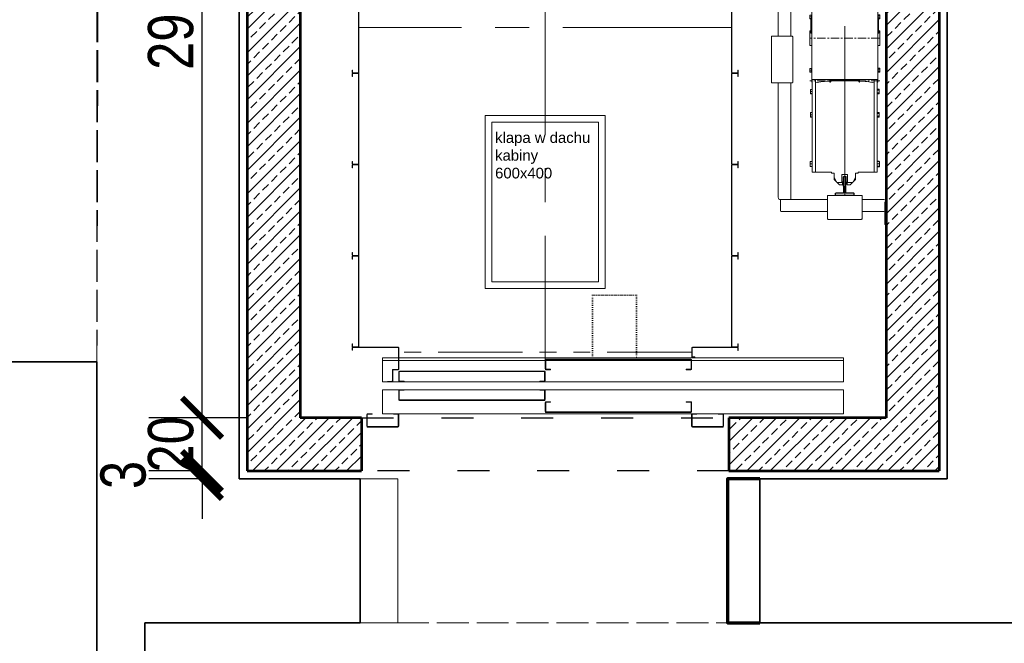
# Model space of a CAD drawing. Header units: inches. Extents: x 201967 to 338763, y -32705 to 30884.
# Tile 149 of 236: x 319642 to 320012, y 9209 to 9443. Entities that reach past the tile are written whole.
import ezdxf

# ---------------------------------------------------------------- set-up
doc = ezdxf.new("R2010")
doc.units = ezdxf.units.IN
doc.header["$MEASUREMENT"] = 0
for name, pattern in [('ACAD_ISO02W100', [15, 12, -3]), ('ACAD_ISO03W100', [30, 12, -18]), ('ACAD_ISO07W100', [3.5, 0.5, -3]), ('CENTER', [50.8, 31.75, -6.35, 6.35, -6.35]), ('PHANTOM', [63.5, 31.75, -6.35, 6.35, -6.35, 6.35, -6.35]), ('SOLID_LINE', [0])]:
    doc.linetypes.add(name, pattern=pattern)
for name, color, linetype, lineweight in [('00 b ŚCIANY nowe-zamurowania', 242, 'Continuous', 70), ('00 d ŚCIANY wyburzenia', 254, 'WYBURZENIA', 9), ('01 a1 KONSTRUKCJA żelebet', 200, 'Continuous', 53), ('01 b KONSTRUKCJA belki', 92, 'ACAD_ISO03W100', 30), ('20 KRESKOWANIE ścian', 63, 'Continuous', 5), ('90 WYMIAR', 155, 'Continuous', 9), ('_proj_MURY konstr', 1, 'Continuous', 20), ('GABARYT05', 7, 'Continuous', 40), ('K_kreskowanie', 251, 'Continuous', 0), ('KRESKOWANIE-URWANIE', 3, 'Continuous', 13), ('Kropkowa', 3, 'ACAD_ISO07W100', 13), ('OSIE', 6, 'CENTER', 13), ('ROZRYSOWANIE', 2, 'PHANTOM', 13), ('TEXT', 4, 'Continuous', 30), ('wymiar', 1, 'Continuous', 15)]:
    doc.layers.add(name, color=color, linetype=linetype, lineweight=lineweight)
doc.layers.add('Rysunek', color=7, linetype='Continuous')
doc.styles.add('100 arial', font='arial.ttf', dxfattribs={"width": 0.8, "height": 17})
doc.styles.get("Standard").update_dxf_attribs({"font": 'arial.ttf'})
doc.linetypes.add('WYBURZENIA', pattern='A,12.7,-0.01,["X",Standard,S=2.54,R=0,X=0,Y=-1.27],-0.01', length=12.72)
doc.dimstyles.new('100', dxfattribs={"dimscale": 10, "dimtxt": 17, "dimasz": 1.5, "dimexe": 2, "dimexo": 2, "dimgap": 0.3, "dimtad": 1, "dimdec": 1, "dimrnd": 0.5, "dimdsep": 46, "dimtxsty": '100 arial', "dimblk": 'ARCHTICK', "dimcen": 10, "dimclrd": 256, "dimclre": 256, "dimclrt": 256, "dimadec": 0, "dimazin": 0, "dimtfac": 1, "dimtdec": 1, "dimtix": 1, "dimtmove": 1, "dimatfit": 3, "dimfxl": 2, "dimfxlon": 1, "dimtolj": 1, "dimarcsym": 0})
pattern_1 = [(45, (-289146.748, -8310.6384), (-4.41941738, 4.41941738), []), (45, (-289142.3287, -8310.6384), (-4.41941738, 4.41941738), [3.125, -1.5625])]

# ---------------------------------------------------------------- blocks, each defined once
blk = doc.blocks.new('Panel')
at = {"layer": 'KRESKOWANIE-URWANIE', "ltscale": 4}
for p, q in [((-280, 10.1), (-280, -10.1)), ((-278.8, 10.1), (-278.8, -10.1)), ((-268, 12.5), (-277.6, 12.5)), ((-268, 11.3), (-277.6, 11.3)), ((-268, 12.5), (-268, 11.3)), ((60.46, 12.5), (50.86, 12.5)), ((50.86, 11.3), (50.86, 12.5)), ((60.46, 11.3), (50.86, 11.3)), ((61.66, -10.1), (61.66, 10.1)), ((62.86, -10.1), (62.86, 10.1)), ((-277.6, -11.3), (60.46, -11.3)), ((-277.6, -12.5), (60.46, -12.5))]:
    blk.add_line(p, q, dxfattribs=at)
for centre, radius, start, end in [((-277.6, 10.1), 2.4, 90, 180), ((-277.6, 10.1), 1.2, 90, 180), ((60.46, 10.1), 2.4, 0, 90), ((60.46, 10.1), 1.2, 0, 90), ((-277.6, -10.1), 2.4, 180, 270), ((-277.6, -10.1), 1.2, 180, 270), ((60.46, -10.1), 2.4, 270, 0), ((60.46, -10.1), 1.2, 270, 0)]:
    blk.add_arc(centre, radius, start, end, dxfattribs=at)
blk = doc.blocks.new('2 ATDo 1100 i')
at = {"layer": 'KRESKOWANIE-URWANIE'}
for p, q in [((-1731.5, 210), (0, 210)), ((-1731.5, 120), (-1731.5, 210)), ((-1731.5, 200), (0, 200)), ((-1161.5, 168), (-1161.5, 202)), ((-1159.5, 203), (-613.5, 203)), ((-1159.5, 167), (-1159.5, 203)), ((-1158.5, 205), (-614.5, 205)), ((-613.5, 167), (-613.5, 203)), ((-611.5, 168), (-611.5, 202)), ((0, 120), (0, 210)), ((-1159.5, 167), (-1141.5, 167)), ((-1158.5, 165), (-1141.5, 165)), ((-1141.5, 165), (-1141.5, 167)), ((-631.5, 165), (-631.5, 167)), ((-631.5, 167), (-613.5, 167)), ((-631.5, 165), (-614.5, 165)), ((-611.5, 123), (-611.5, 157)), ((-609.5, 158), (-63.5, 158)), ((-609.5, 122), (-609.5, 158)), ((-608.5, 160), (-64.5, 160)), ((-63.5, 122), (-63.5, 158)), ((-61.5, 123), (-61.5, 157)), ((-1731.5, 120), (0, 120)), ((-609.5, 122), (-591.5, 122)), ((-608.5, 120), (-591.5, 120)), ((-591.5, 120), (-591.5, 122)), ((-81.5, 120), (-81.5, 122)), ((-81.5, 122), (-63.5, 122)), ((-81.5, 120), (-64.5, 120)), ((-1731.5, 90), (0, 90)), ((-1731.5, 0), (-1731.5, 90)), ((-611.5, 53), (-611.5, 87)), ((-609.5, 88), (-591.5, 88)), ((-609.5, 52), (-609.5, 88)), ((-608.5, 90), (-591.5, 90)), ((-591.5, 88), (-591.5, 90)), ((-81.5, 88), (-81.5, 90)), ((-81.5, 90), (-64.5, 90)), ((-81.5, 88), (-63.5, 88)), ((-63.5, 52), (-63.5, 88)), ((-61.5, 53), (-61.5, 87)), ((0, 0), (0, 90)), ((-1161.5, 8), (-1161.5, 42)), ((-1159.5, 43), (-1141.5, 43)), ((-1159.5, 7), (-1159.5, 43)), ((-1158.5, 45), (-1141.5, 45)), ((-1141.5, 43), (-1141.5, 45)), ((-631.5, 43), (-631.5, 45)), ((-631.5, 45), (-614.5, 45)), ((-631.5, 43), (-613.5, 43)), ((-613.5, 7), (-613.5, 43)), ((-611.5, 8), (-611.5, 42)), ((-609.5, 52), (-63.5, 52)), ((-608.5, 50), (-64.5, 50)), ((-1731.5, 0), (0, 0)), ((-1278.5, 0), (-1261.5, 0)), ((-1261.5, -2), (-1261.5, 0)), ((-1181.5, -2), (-1181.5, 0)), ((-1181.5, 0), (-1164.5, 0)), ((-1159.5, 7), (-613.5, 7)), ((-1158.5, 5), (-614.5, 5)), ((-58.5, 0), (-41.5, 0)), ((-41.5, -2), (-41.5, 0)), ((38.5, -2), (38.5, 0)), ((38.5, 0), (55.5, 0)), ((-1281.5, -47), (-1281.5, -3)), ((-1279.5, -2), (-1261.5, -2)), ((-1279.5, -48), (-1279.5, -2)), ((-1181.5, -2), (-1163.5, -2)), ((-1163.5, -48), (-1163.5, -2)), ((-1161.5, -47), (-1161.5, -3)), ((-61.5, -47), (-61.5, -3)), ((-59.5, -2), (-41.5, -2)), ((-59.5, -48), (-59.5, -2)), ((38.5, -2), (56.5, -2)), ((56.5, -48), (56.5, -2)), ((58.5, -47), (58.5, -3)), ((-1279.5, -48), (-1163.5, -48)), ((-1278.5, -50), (-1164.5, -50)), ((-59.5, -48), (56.5, -48)), ((-58.5, -50), (55.5, -50))]:
    blk.add_line(p, q, dxfattribs=at)
for centre, start, end in [((-1158.5, 202), 90, 180), ((-614.5, 202), 0, 90), ((-1158.5, 168), 180, 270), ((-614.5, 168), 270, 0), ((-608.5, 157), 90, 180), ((-64.5, 157), 0, 90), ((-608.5, 123), 180, 270), ((-64.5, 123), 270, 0), ((-608.5, 87), 90, 180), ((-64.5, 87), 0, 90), ((-1158.5, 42), 90, 180), ((-614.5, 42), 0, 90), ((-608.5, 53), 180, 270), ((-64.5, 53), 270, 0), ((-1278.5, -3), 90, 180), ((-1164.5, -3), 0, 90), ((-1158.5, 8), 180, 270), ((-614.5, 8), 270, 0), ((-58.5, -3), 90, 180), ((55.5, -3), 0, 90), ((-1278.5, -47), 180, 270), ((-1164.5, -47), 270, 0), ((-58.5, -47), 180, 270), ((55.5, -47), 270, 0)]:
    blk.add_arc(centre, 3, start, end, dxfattribs=at)
at = {"layer": 'Kropkowa', "ltscale": 2}
blk.add_lwpolyline([(-954, 210), (-789, 210), (-789, 445), (-954, 445)], close=True, dxfattribs=at)
blk = doc.blocks.new('70-9')
at = {"layer": 'Rysunek', "color": 0, "linetype": 'SOLID_LINE'}
for p, q in [((-4.5, -1), (-3.5, 0)), ((-3.5, 0), (3.5, 0)), ((3.5, 0), (4.5, -1)), ((-4.5, -35), (-4.5, -1)), ((-4.5, -35), (-4.45, -35)), ((-3.95, -60), (-3.95, -35.5)), ((3.95, -60), (3.95, -35.5)), ((4.45, -35), (4.5, -35)), ((4.5, -35), (4.5, -1)), ((-35, -70), (-35, -63)), ((-35, -70), (35, -70)), ((-33.5, -61.5), (-5.45, -61.5)), ((5.45, -61.5), (33.5, -61.5)), ((35, -70), (35, -63))]:
    blk.add_line(p, q, dxfattribs=at)
for centre, radius, start, end in [((-4.45, -35.5), 0.5, 0, 90), ((4.45, -35.5), 0.5, 90, 180), ((-33.5, -63), 1.5, 90, 180), ((-5.45, -60), 1.5, 270, 0), ((5.45, -60), 1.5, 180, 270), ((33.5, -63), 1.5, 0, 90)]:
    blk.add_arc(centre, radius, start, end, dxfattribs=at)
blk = doc.blocks.new('A$C281E7CC2')
at = {"layer": 'KRESKOWANIE-URWANIE'}
for p, q in [((91.3, 1072), (101.3, 1092)), ((91.3, 1081), (100.3, 1090)), ((91.3, 1072), (91.3, 1081)), ((101.3, 1092), (120.8, 1092)), ((102.3, 1092), (111.3, 1101)), ((111.3, 1101), (122.8, 1101)), ((120.8, 1092), (120.8, 1062)), ((122.8, 1090), (120.8, 1090)), ((122.8, 1090), (122.8, 1101)), ((126.3, 1098.5), (122.8, 1098.5)), ((126.3, 1098.5), (126.3, 1069.5)), ((136.3, 1098.5), (139.8, 1098.5)), ((136.3, 1098.5), (136.3, 1069.5)), ((139.8, 1101), (139.8, 1090)), ((139.8, 1101), (151.3, 1101)), ((139.8, 1090), (141.8, 1090)), ((141.8, 1092), (161.3, 1092)), ((141.8, 1062), (141.8, 1092)), ((151.3, 1101), (160.3, 1092)), ((161.3, 1092), (171.3, 1072)), ((162.3, 1090), (171.3, 1081)), ((171.3, 1072), (171.3, 1081)), ((9.3, 705.5), (9.3, 1053)), ((9.3, 1053), (21.3, 1053)), ((21.3, 1053), (81.3, 1053)), ((21.3, 705.5), (21.3, 1053)), ((21.3, 998), (21.3, 1048)), ((91.3, 1057), (81.3, 1057)), ((81.3, 1057), (81.3, 1053)), ((91.3, 1057), (91.3, 1072)), ((120.8, 1062), (141.8, 1062)), ((136.3, 1069.5), (126.3, 1069.5)), ((171.3, 1072), (171.3, 1057)), ((181.3, 1057), (171.3, 1057)), ((181.3, 1057), (181.3, 1053)), ((181.3, 1053), (241.3, 1053)), ((253.3, 1053), (241.3, 1053)), ((241.3, 1053), (241.3, 705.5)), ((241.3, 998), (241.3, 1048)), ((253.3, 1053), (253.3, 705.5)), ((1.3, 1032), (1.3, 1027.7)), ((1.3, 1018.7), (1.3, 1027.7)), ((1.3, 1014), (1.3, 1018.7)), ((1.8, 1033.4), (9.3, 1033.4)), ((1.8, 1032.1), (9.3, 1032.1)), ((1.8, 1023.3), (9.3, 1023.3)), ((1.8, 1014.2), (9.3, 1014.2)), ((1.8, 1013.9), (9.3, 1013.9)), ((1.8, 1012.6), (9.3, 1012.6)), ((260.7, 1032.3), (253.3, 1032.3)), ((260.7, 1023.6), (253.3, 1023.6)), ((260.7, 1014.3), (253.3, 1014.3)), ((260.7, 1013.7), (253.3, 1013.7)), ((261.2, 1032), (261.2, 1027.9)), ((261.2, 1018.9), (261.2, 1027.9)), ((261.2, 1018.9), (261.2, 1014)), ((21.3, 853), (21.3, 815)), ((241.3, 815), (241.3, 853)), ((2.4, 844.9), (2.4, 846)), ((2.4, 838), (2.4, 844.9)), ((2.4, 831.1), (2.4, 838)), ((2.4, 830), (2.4, 831.1)), ((2.9, 847.2), (9.3, 847.2)), ((2.9, 842.6), (9.3, 842.6)), ((2.9, 833.4), (9.3, 833.4)), ((2.9, 828.8), (9.3, 828.8)), ((259.7, 846.2), (253.3, 846.2)), ((259.7, 838.5), (253.3, 838.5)), ((259.7, 830.3), (253.3, 830.3)), ((259.7, 829.8), (253.3, 829.8)), ((260.1, 846), (260.1, 842.4)), ((260.1, 834.4), (260.1, 842.4)), ((260.1, 834.4), (260.1, 830)), ((2.4, 757.4), (2.4, 758.5)), ((2.4, 750.5), (2.4, 757.4)), ((2.4, 743.6), (2.4, 750.5)), ((2.4, 742.5), (2.4, 743.6)), ((2.9, 759.7), (9.3, 759.7)), ((2.9, 755.1), (9.3, 755.1)), ((2.9, 745.9), (9.3, 745.9)), ((2.9, 741.3), (9.3, 741.3)), ((259.7, 758.7), (253.3, 758.7)), ((259.7, 751), (253.3, 751)), ((259.7, 742.8), (253.3, 742.8)), ((259.7, 742.3), (253.3, 742.3)), ((260.1, 758.5), (260.1, 754.9)), ((260.1, 746.9), (260.1, 754.9)), ((260.1, 746.9), (260.1, 742.5)), ((9.3, 715.5), (7.3, 715.5)), ((7.3, 705.5), (7.3, 715.5)), ((7.3, 395.5), (7.3, 705.5)), ((7.3, 705.5), (11.3, 705.5)), ((11.3, 705.5), (251.3, 705.5)), ((21.6, 715.5), (21.3, 715.5)), ((75.5, 705.5), (75.5, 715.5)), ((77, 715.5), (77, 705.5)), ((78.4, 705.5), (78.4, 714.2)), ((79.4, 710.1), (85.1, 710.1)), ((85.5, 705.5), (85.5, 710.7)), ((89, 705.5), (89, 710.7)), ((89.4, 710.1), (96.1, 710.1)), ((96.5, 705.5), (96.5, 710.7)), ((100, 705.5), (100, 710.7)), ((100.4, 710.1), (107.1, 710.1)), ((102, 705.5), (102, 707.5)), ((107.5, 705.5), (107.5, 710.7)), ((111, 705.5), (111, 710.7)), ((111.4, 710.1), (118.1, 710.1)), ((118.5, 705.5), (118.5, 710.7)), ((122, 705.5), (122, 710.7)), ((122.4, 710.1), (129.1, 710.1)), ((129.5, 705.5), (129.5, 710.7)), ((133, 705.5), (133, 710.7)), ((133.4, 710.1), (140.1, 710.1)), ((140.5, 705.5), (140.5, 710.7)), ((144, 705.5), (144, 710.7)), ((144.4, 710.1), (151.1, 710.1)), ((151.5, 705.5), (151.5, 710.7)), ((155, 705.5), (155, 710.7)), ((155.4, 710.1), (162.1, 710.1)), ((162.5, 705.5), (162.5, 710.7)), ((166, 705.5), (166, 710.7)), ((166.4, 710.1), (173.1, 710.1)), ((173.5, 705.5), (173.5, 710.7)), ((177, 705.5), (177, 710.7)), ((177.4, 710.1), (183.2, 710.1)), ((184.3, 714.5), (184.3, 705.5)), ((185.9, 705.5), (185.9, 715.5)), ((187, 705.5), (187, 715.5)), ((241.3, 715.5), (240.9, 715.5)), ((251.3, 705.5), (255.3, 705.5)), ((255.3, 715.5), (253.3, 715.5)), ((255.3, 705.5), (255.3, 715.5)), ((255.3, 395.5), (255.3, 705.5)), ((0, 638), (5.7, 638)), ((0, 638), (0, 634.3)), ((0, 634.3), (5.7, 634.3)), ((0, 634.3), (0, 626.7)), ((5.7, 638), (5.7, 636.5)), ((7.3, 637), (5.7, 637)), ((7.3, 636.9), (5.7, 636.9)), ((5.7, 635.8), (5.7, 636.5)), ((5.7, 635.8), (5.7, 634.3)), ((5.7, 634.3), (5.7, 631.2)), ((5.7, 629.8), (5.7, 631.2)), ((5.7, 629.8), (5.7, 626.7)), ((262.5, 637.2), (256.9, 637.2)), ((256.9, 634.7), (256.9, 637.2)), ((256.9, 633.5), (256.9, 634.6)), ((256.9, 630.9), (256.9, 633.5)), ((262.5, 630.9), (256.9, 630.9)), ((256.9, 628.2), (256.9, 630.9)), ((262.5, 630.9), (262.5, 637.2)), ((262.5, 624.2), (262.5, 630.9)), ((0, 626.7), (5.7, 626.7)), ((0, 626.7), (0, 623)), ((0, 623), (5.7, 623)), ((4.3, 623), (4.3, 570.5)), ((5.7, 626.7), (5.7, 625.2)), ((5.7, 624.5), (5.7, 625.2)), ((5.7, 624.5), (5.7, 623)), ((256.9, 626.9), (256.9, 628.2)), ((256.9, 624.2), (256.9, 626.9)), ((262.5, 624.2), (256.9, 624.2)), ((256.9, 624), (256.9, 624.2)), ((256.9, 623.8), (256.9, 624)), ((256.9, 624), (256.9, 624)), ((262.5, 623.8), (256.9, 623.8)), ((258.3, 623.8), (258.3, 570.5)), ((262.5, 623.8), (262.5, 624.2)), ((0, 578), (0, 523)), ((3.3, 578), (3.3, 570)), ((3.3, 570), (7.3, 570)), ((7.3, 570.5), (4.3, 570.5)), ((258.3, 570.5), (255.3, 570.5)), ((255.3, 570), (259.3, 570)), ((259.3, 570), (259.3, 578)), ((262.5, 578), (262.5, 523)), ((0, 438), (5.7, 438)), ((0, 438), (0, 434.3)), ((0, 434.3), (5.7, 434.3)), ((0, 434.3), (0, 426.7)), ((0, 426.7), (5.7, 426.7)), ((0, 426.7), (0, 423)), ((0, 423), (5.7, 423)), ((5.7, 438), (5.7, 436.5)), ((7.3, 437), (5.7, 437)), ((5.7, 435.8), (5.7, 436.5)), ((5.7, 435.8), (5.7, 434.3)), ((5.7, 434.3), (5.7, 431.2)), ((5.7, 429.8), (5.7, 431.2)), ((5.7, 429.8), (5.7, 426.7)), ((5.7, 426.7), (5.7, 425.2)), ((5.7, 424.5), (5.7, 425.2)), ((5.7, 424.5), (5.7, 423)), ((255.3, 424), (256.9, 424)), ((255.3, 424), (256.9, 424)), ((262.5, 437.2), (256.9, 437.2)), ((256.9, 434.7), (256.9, 437.2)), ((256.9, 434.6), (256.9, 433.5)), ((256.9, 430.9), (256.9, 433.5)), ((262.5, 430.9), (256.9, 430.9)), ((256.9, 428.2), (256.9, 430.9)), ((256.9, 428.2), (256.9, 426.9)), ((256.9, 424.2), (256.9, 426.9)), ((262.5, 424.2), (256.9, 424.2)), ((256.9, 424), (256.9, 424.2)), ((256.9, 423.8), (256.9, 424)), ((256.9, 424), (256.9, 424)), ((256.9, 424), (256.9, 424)), ((256.9, 424), (256.9, 424)), ((262.5, 423.8), (256.9, 423.8)), ((262.5, 430.9), (262.5, 437.2)), ((262.5, 424.2), (262.5, 430.9)), ((262.5, 423.8), (262.5, 424.2)), ((7.3, 395.5), (11.3, 395.5)), ((7.3, 385.5), (7.3, 395.5)), ((9.3, 385.5), (7.3, 385.5)), ((9.3, 48), (9.3, 395.5)), ((11.3, 395.5), (251.3, 395.5)), ((21.3, 48), (21.3, 395.5)), ((21.6, 385.5), (21.3, 385.5)), ((75.5, 385.5), (75.5, 395.5)), ((77, 395.5), (77, 385.5)), ((78.4, 386.8), (78.4, 395.5)), ((79.4, 390.9), (85.1, 390.9)), ((85.5, 390.3), (85.5, 395.5)), ((89, 390.3), (89, 395.5)), ((89.4, 390.9), (96.1, 390.9)), ((96.5, 390.3), (96.5, 395.5)), ((100, 390.3), (100, 395.5)), ((100.4, 390.9), (107.1, 390.9)), ((102, 393.5), (102, 395.5)), ((107.5, 390.3), (107.5, 395.5)), ((111, 390.3), (111, 395.5)), ((111.4, 390.9), (118.1, 390.9)), ((118.5, 390.3), (118.5, 395.5)), ((122, 390.3), (122, 395.5)), ((122.4, 390.9), (129.1, 390.9)), ((129.5, 390.3), (129.5, 395.5)), ((133, 390.3), (133, 395.5)), ((133.4, 390.9), (140.1, 390.9)), ((140.5, 390.3), (140.5, 395.5)), ((144, 390.3), (144, 395.5)), ((144.4, 390.9), (151.1, 390.9)), ((151.5, 390.3), (151.5, 395.5)), ((155, 390.3), (155, 395.5)), ((155.4, 390.9), (162.1, 390.9)), ((162.5, 390.3), (162.5, 395.5)), ((166, 390.3), (166, 395.5)), ((166.4, 390.9), (173.1, 390.9)), ((173.5, 390.3), (173.5, 395.5)), ((177, 390.3), (177, 395.5)), ((177.4, 390.9), (183.2, 390.9)), ((184.3, 395.5), (184.3, 386.5)), ((185.9, 385.5), (185.9, 395.5)), ((187, 385.5), (187, 395.5)), ((241.3, 385.5), (240.9, 385.5)), ((241.3, 395.5), (241.3, 48)), ((251.3, 395.5), (255.3, 395.5)), ((253.3, 395.5), (253.3, 48)), ((255.3, 385.5), (253.3, 385.5)), ((255.3, 385.5), (255.3, 395.5)), ((2.4, 357.4), (2.4, 358.5)), ((2.4, 350.5), (2.4, 357.4)), ((2.4, 343.6), (2.4, 350.5)), ((2.4, 342.5), (2.4, 343.6)), ((2.9, 359.7), (9.3, 359.7)), ((2.9, 355.1), (9.3, 355.1)), ((2.9, 345.9), (9.3, 345.9)), ((2.9, 341.3), (9.3, 341.3)), ((259.7, 358.7), (253.3, 358.7)), ((259.7, 351), (253.3, 351)), ((259.7, 342.8), (253.3, 342.8)), ((259.7, 342.3), (253.3, 342.3)), ((260.1, 358.5), (260.1, 354.9)), ((260.1, 346.9), (260.1, 354.9)), ((260.1, 346.9), (260.1, 342.5)), ((2.4, 269.9), (2.4, 271)), ((2.4, 263), (2.4, 269.9)), ((2.4, 256.1), (2.4, 263)), ((2.9, 272.2), (9.3, 272.2)), ((2.9, 267.6), (9.3, 267.6)), ((21.3, 248), (21.3, 286)), ((241.3, 286), (241.3, 248)), ((259.7, 271.2), (253.3, 271.2)), ((259.7, 263.5), (253.3, 263.5)), ((260.1, 271), (260.1, 267.4)), ((260.1, 259.4), (260.1, 267.4)), ((260.1, 259.4), (260.1, 255)), ((2.4, 255), (2.4, 256.1)), ((2.9, 258.4), (9.3, 258.4)), ((2.9, 253.8), (9.3, 253.8)), ((259.7, 255.3), (253.3, 255.3)), ((259.7, 254.8), (253.3, 254.8)), ((1.3, 83.4), (1.3, 87)), ((1.3, 83.4), (1.3, 74.5)), ((1.3, 69.1), (1.3, 74.5)), ((1.8, 88.4), (9.3, 88.4)), ((1.8, 87.6), (9.3, 87.6)), ((1.8, 79.2), (9.3, 79.2)), ((21.3, 103), (21.3, 53)), ((241.3, 103), (241.3, 53)), ((260.7, 87.3), (253.3, 87.3)), ((260.7, 78.6), (253.3, 78.6)), ((261.2, 87), (261.2, 82.9)), ((261.2, 73.9), (261.2, 82.9)), ((1.8, 69.7), (9.3, 69.7)), ((1.8, 68.4), (9.3, 68.4)), ((1.8, 67.6), (9.3, 67.6)), ((9.3, 48), (21.3, 48)), ((21.3, 48), (81.3, 48)), ((81.3, 44), (81.3, 48)), ((81.3, 44), (91.3, 44)), ((91.3, 29), (91.3, 44)), ((120.8, 39), (120.8, 9)), ((141.8, 39), (120.8, 39)), ((141.8, 9), (141.8, 39)), ((171.3, 44), (171.3, 29)), ((171.3, 44), (181.3, 44)), ((181.3, 48), (241.3, 48)), ((181.3, 44), (181.3, 48)), ((253.3, 48), (241.3, 48)), ((260.7, 69.3), (253.3, 69.3)), ((260.7, 68.7), (253.3, 68.7)), ((261.2, 73.9), (261.2, 69)), ((101.3, 9), (91.3, 29)), ((91.3, 29), (91.3, 20)), ((100.3, 11), (91.3, 20)), ((120.8, 9), (101.3, 9)), ((111.3, 0), (102.3, 9)), ((122.8, 0), (111.3, 0)), ((122.8, 11), (120.8, 11)), ((122.8, 0), (122.8, 11)), ((126.3, 2.5), (122.8, 2.5)), ((126.3, 2.5), (126.3, 31.5)), ((126.3, 31.5), (136.3, 31.5)), ((136.3, 2.5), (136.3, 31.5)), ((136.3, 2.5), (139.8, 2.5)), ((139.8, 11), (141.8, 11)), ((139.8, 11), (139.8, 0)), ((151.3, 0), (139.8, 0)), ((161.3, 9), (141.8, 9)), ((160.3, 9), (151.3, 0)), ((171.3, 29), (161.3, 9)), ((171.3, 20), (162.3, 11)), ((171.3, 29), (171.3, 20))]:
    blk.add_line(p, q, dxfattribs=at)
at = {"layer": 'KRESKOWANIE-URWANIE', "extrusion": (0, 0, -1)}
for centre, major_axis, ratio, start_param, end_param in [((49.2, 720.9), (-52, 6.5), 0.147058, 4.163885, 5.260893), ((81.2, 709), (-1.06, 1.06), 1, 3.926991, 5.252808), ((82.7, 709), (1.06, 1.06), 1, 1.343997, 2.356194), ((91.9, 709), (1.06, 1.06), 1, 2.356194, 3.368392), ((93.7, 709), (1.06, 1.06), 1, 1.343997, 2.356194), ((104.7, 709), (1.06, 1.06), 1, 1.343997, 2.356194), ((113.9, 709), (1.06, 1.06), 1, 2.356194, 3.368392), ((115.7, 709), (1.06, 1.06), 1, 1.343997, 2.356194), ((124.9, 709), (1.06, 1.06), 1, 2.356194, 3.368392), ((126.7, 709), (1.06, 1.06), 1, 1.343997, 2.356194), ((135.9, 709), (1.06, 1.06), 1, 2.356194, 3.368392), ((137.7, 709), (1.06, 1.06), 1, 1.343997, 2.356194), ((146.9, 709), (1.06, 1.06), 1, 2.356194, 3.368392), ((148.7, 709), (1.06, 1.06), 1, 1.343997, 2.356194), ((157.9, 709), (1.06, 1.06), 1, 2.356194, 3.368392), ((159.7, 709), (1.06, 1.06), 1, 1.343997, 2.356194), ((168.9, 709), (1.06, 1.06), 1, 2.356194, 3.368392), ((170.7, 709), (1.06, 1.06), 1, 1.343997, 2.356194), ((179.9, 709), (1.06, 1.06), 1, 2.356194, 3.368392), ((181.4, 709), (-1.06, 1.06), 1, 2.601173, 3.926991), ((213.3, 720.9), (52, 6.5), 0.147058, 1.022293, 2.1193), ((49.2, 380.1), (52, 6.5), 0.147058, 4.163885, 5.260893), ((81.2, 392), (1.06, 1.06), 1, 4.171969, 5.497787), ((82.7, 392), (1.06, 1.06), 1, -0.785398, 0.226799), ((91.9, 392), (-1.06, 1.06), 1, 6.056386, 7.068583), ((93.7, 392), (1.06, 1.06), 1, -0.785398, 0.226799), ((104.7, 392), (1.06, 1.06), 1, -0.785398, 0.226799), ((113.9, 392), (-1.06, 1.06), 1, 6.056386, 7.068583), ((115.7, 392), (1.06, 1.06), 1, -0.785398, 0.226799), ((124.9, 392), (-1.06, 1.06), 1, 6.056386, 7.068583), ((126.7, 392), (1.06, 1.06), 1, -0.785398, 0.226799), ((135.9, 392), (-1.06, 1.06), 1, 6.056386, 7.068583), ((137.7, 392), (1.06, 1.06), 1, -0.785398, 0.226799), ((146.9, 392), (-1.06, 1.06), 1, 6.056386, 7.068583), ((148.7, 392), (1.06, 1.06), 1, -0.785398, 0.226799), ((157.9, 392), (-1.06, 1.06), 1, 6.056386, 7.068583), ((159.7, 392), (1.06, 1.06), 1, -0.785398, 0.226799), ((168.9, 392), (-1.06, 1.06), 1, 6.056386, 7.068583), ((170.7, 392), (1.06, 1.06), 1, -0.785398, 0.226799), ((179.9, 392), (-1.06, 1.06), 1, 6.056386, 7.068583), ((181.4, 392), (1.06, 1.06), 1, -0.785398, 0.54042), ((213.3, 380.1), (-52, 6.5), 0.147058, 1.022293, 2.1193)]:
    blk.add_ellipse(centre, major_axis=major_axis, ratio=ratio, start_param=start_param, end_param=end_param, dxfattribs=at)
at = {"layer": 'KRESKOWANIE-URWANIE'}
for points in [[(1.3, 1032), (1.8, 1033.4)], [(1.8, 1032.1), (1.3, 1032)], [(1.3, 1018.7), (1.8, 1023.3)], [(1.8, 1014.2), (1.3, 1018.7)], [(1.3, 1014), (1.8, 1014.2)], [(1.8, 1012.6), (1.3, 1014)], [(1.8, 1013.9), (1.3, 1014)], [(1.6, 1032.1), (1.8, 1033.4)], [(1.8, 1012.6), (1.6, 1013.9)], [(261.2, 1032), (260.7, 1032.3)], [(260.7, 1023.6), (261.2, 1018.9)], [(261.2, 1018.9), (260.7, 1014.3)], [(260.7, 1014.3), (261.2, 1014)], [(261.2, 1014), (260.7, 1013.7)], [(2.4, 846), (2.9, 847.2)], [(2.4, 844.9), (2.9, 847.2)], [(2.9, 842.6), (2.4, 844.9)], [(2.4, 831.1), (2.9, 833.4)], [(2.9, 828.8), (2.4, 831.1)], [(2.9, 828.8), (2.4, 830)], [(260.1, 846), (259.7, 846.2)], [(259.7, 838.5), (260.1, 834.4)], [(260.1, 834.4), (259.7, 830.3)], [(259.7, 830.3), (260.1, 830)], [(260.1, 830), (259.7, 829.8)], [(2.4, 758.5), (2.9, 759.7)], [(2.4, 757.4), (2.9, 759.7)], [(2.9, 755.1), (2.4, 757.4)], [(2.4, 743.6), (2.9, 745.9)], [(2.9, 741.3), (2.4, 743.6)], [(2.9, 741.3), (2.4, 742.5)], [(260.1, 758.5), (259.7, 758.7)], [(259.7, 751), (260.1, 746.9)], [(260.1, 746.9), (259.7, 742.8)], [(259.7, 742.8), (260.1, 742.5)], [(260.1, 742.5), (259.7, 742.3)], [(75.5, 715.5), (77, 715.5)], [(77, 715.5), (78.4, 714.2)], [(78.4, 714.2), (79.7, 708.6)], [(81.2, 707.5), (82.7, 707.5)], [(84, 708.2), (85.5, 710.7)], [(85.5, 710.7), (89, 710.7)], [(89, 710.7), (90.6, 708.2)], [(91.9, 707.5), (93.7, 707.5)], [(95, 708.2), (96.5, 710.7)], [(96.5, 710.7), (100, 710.7)], [(100, 710.7), (102, 707.5)], [(102, 707.5), (104.7, 707.5)], [(106, 708.2), (107.5, 710.7)], [(107.5, 710.7), (111, 710.7)], [(111, 710.7), (112.6, 708.2)], [(113.9, 707.5), (115.7, 707.5)], [(117, 708.2), (118.5, 710.7)], [(118.5, 710.7), (122, 710.7)], [(122, 710.7), (123.6, 708.2)], [(124.9, 707.5), (126.7, 707.5)], [(128, 708.2), (129.5, 710.7)], [(129.5, 710.7), (133, 710.7)], [(133, 710.7), (134.6, 708.2)], [(135.9, 707.5), (137.7, 707.5)], [(139, 708.2), (140.5, 710.7)], [(140.5, 710.7), (144, 710.7)], [(144, 710.7), (145.6, 708.2)], [(146.9, 707.5), (148.7, 707.5)], [(150, 708.2), (151.5, 710.7)], [(151.5, 710.7), (155, 710.7)], [(155, 710.7), (156.6, 708.2)], [(157.9, 707.5), (159.7, 707.5)], [(161, 708.2), (162.5, 710.7)], [(162.5, 710.7), (166, 710.7)], [(166, 710.7), (167.6, 708.2)], [(168.9, 707.5), (170.7, 707.5)], [(172, 708.2), (173.5, 710.7)], [(173.5, 710.7), (177, 710.7)], [(177, 710.7), (178.6, 708.2)], [(179.9, 707.5), (181.4, 707.5)], [(182.8, 708.6), (184.3, 714.5)], [(184.3, 714.5), (185.9, 715.5)], [(185.9, 715.5), (187, 715.5)], [(5.7, 637), (7.3, 637)], [(255.3, 637), (256.9, 637)], [(7.3, 624), (5.7, 624)], [(256.9, 624), (255.3, 624)], [(0, 578), (3.3, 578)], [(259.3, 578), (262.5, 578)], [(7.3, 523), (0, 523)], [(262.5, 523), (255.3, 523)], [(5.7, 437), (7.3, 437)], [(7.3, 424), (5.7, 424)], [(255.3, 437), (256.9, 437)], [(256.9, 424), (255.3, 424)], [(77, 385.5), (75.5, 385.5)], [(78.4, 386.8), (77, 385.5)], [(79.7, 392.4), (78.4, 386.8)], [(82.7, 393.5), (81.2, 393.5)], [(85.5, 390.3), (84, 392.8)], [(89, 390.3), (85.5, 390.3)], [(90.6, 392.8), (89, 390.3)], [(93.7, 393.5), (91.9, 393.5)], [(96.5, 390.3), (95, 392.8)], [(100, 390.3), (96.5, 390.3)], [(102, 393.5), (100, 390.3)], [(104.7, 393.5), (102, 393.5)], [(107.5, 390.3), (106, 392.8)], [(111, 390.3), (107.5, 390.3)], [(112.6, 392.8), (111, 390.3)], [(115.7, 393.5), (113.9, 393.5)], [(118.5, 390.3), (117, 392.8)], [(122, 390.3), (118.5, 390.3)], [(123.6, 392.8), (122, 390.3)], [(126.7, 393.5), (124.9, 393.5)], [(129.5, 390.3), (128, 392.8)], [(133, 390.3), (129.5, 390.3)], [(134.6, 392.8), (133, 390.3)], [(137.7, 393.5), (135.9, 393.5)], [(140.5, 390.3), (139, 392.8)], [(144, 390.3), (140.5, 390.3)], [(145.6, 392.8), (144, 390.3)], [(148.7, 393.5), (146.9, 393.5)], [(151.5, 390.3), (150, 392.8)], [(155, 390.3), (151.5, 390.3)], [(156.6, 392.8), (155, 390.3)], [(159.7, 393.5), (157.9, 393.5)], [(162.5, 390.3), (161, 392.8)], [(166, 390.3), (162.5, 390.3)], [(167.6, 392.8), (166, 390.3)], [(170.7, 393.5), (168.9, 393.5)], [(173.5, 390.3), (172, 392.8)], [(177, 390.3), (173.5, 390.3)], [(178.6, 392.8), (177, 390.3)], [(181.4, 393.5), (179.9, 393.5)], [(184.3, 386.5), (182.8, 392.4)], [(185.9, 385.5), (184.3, 386.5)], [(187, 385.5), (185.9, 385.5)], [(2.4, 358.5), (2.9, 359.7)], [(2.4, 357.4), (2.9, 359.7)], [(2.9, 355.1), (2.4, 357.4)], [(2.4, 343.6), (2.9, 345.9)], [(2.9, 341.3), (2.4, 343.6)], [(2.9, 341.3), (2.4, 342.5)], [(260.1, 358.5), (259.7, 358.7)], [(259.7, 351), (260.1, 346.9)], [(260.1, 346.9), (259.7, 342.8)], [(259.7, 342.8), (260.1, 342.5)], [(260.1, 342.5), (259.7, 342.3)], [(2.4, 271), (2.9, 272.2)], [(2.4, 269.9), (2.9, 272.2)], [(2.9, 267.6), (2.4, 269.9)], [(260.1, 271), (259.7, 271.2)], [(259.7, 263.5), (260.1, 259.4)], [(260.1, 259.4), (259.7, 255.3)], [(2.4, 256.1), (2.9, 258.4)], [(2.9, 253.8), (2.4, 256.1)], [(2.9, 253.8), (2.4, 255)], [(259.7, 255.3), (260.1, 255)], [(260.1, 255), (259.7, 254.8)], [(1.3, 87), (1.8, 88.4)], [(1.3, 83.4), (1.8, 87.6)], [(1.8, 87.6), (1.3, 86.9)], [(1.8, 79.2), (1.3, 83.4)], [(1.6, 87.3), (1.8, 88.4)], [(261.2, 87), (260.7, 87.3)], [(260.7, 78.6), (261.2, 73.9)], [(1.3, 69.1), (1.8, 69.7)], [(1.8, 68.4), (1.3, 69.1)], [(1.8, 67.6), (1.3, 69)], [(1.8, 67.6), (1.6, 68.7)], [(261.2, 73.9), (260.7, 69.3)], [(260.7, 69.3), (261.2, 69)], [(261.2, 69), (260.7, 68.7)]]:
    blk.add_open_spline(points, degree=1, dxfattribs=at)
for points, knots in [([(1.3, 1027.7), (1.4, 1029.1), (1.5, 1030.6), (1.8, 1032.1), (1.8, 1032.1)], [0, 0, 0, 0, 0.954036, 1, 1, 1, 1]), ([(1.8, 1023.3), (1.8, 1023.6), (1.5, 1025.1), (1.4, 1026.6), (1.3, 1027.7)], [0, 0, 0, 0, 0.219325, 1, 1, 1, 1]), ([(260.7, 1032.3), (260.8, 1032), (261.1, 1030.5), (261.2, 1029.1), (261.2, 1027.9)], [0, 0, 0, 0, 0.219326, 1, 1, 1, 1]), ([(261.2, 1027.9), (261.1, 1026.5), (261, 1025.1), (260.7, 1023.6), (260.7, 1023.6)], [0, 0, 0, 0, 0.954024, 1, 1, 1, 1]), ([(2.4, 838), (2.5, 839.2), (2.5, 840.8), (2.8, 842.3), (2.9, 842.6)], [0, 0, 0, 0, 0.785762, 1, 1, 1, 1]), ([(2.9, 833.4), (2.9, 833.5), (2.6, 835), (2.5, 836.5), (2.4, 838)], [0, 0, 0, 0, 0.048717, 1, 1, 1, 1]), ([(259.7, 846.2), (259.7, 846), (260, 844.7), (260.1, 843.4), (260.1, 842.4)], [0, 0, 0, 0, 0.214234, 1, 1, 1, 1]), ([(260.1, 842.4), (260, 841.1), (260, 839.8), (259.7, 838.6), (259.7, 838.5)], [0, 0, 0, 0, 0.951273, 1, 1, 1, 1]), ([(2.4, 750.5), (2.5, 751.7), (2.5, 753.3), (2.8, 754.8), (2.9, 755.1)], [0, 0, 0, 0, 0.7857624, 1, 1, 1, 1]), ([(2.9, 745.9), (2.9, 746), (2.6, 747.5), (2.5, 749), (2.4, 750.5)], [0, 0, 0, 0, 0.048717, 1, 1, 1, 1]), ([(259.7, 758.7), (259.7, 758.5), (260, 757.2), (260.1, 755.9), (260.1, 754.9)], [0, 0, 0, 0, 0.214232, 1, 1, 1, 1]), ([(260.1, 754.9), (260, 753.6), (260, 752.3), (259.7, 751.1), (259.7, 751)], [0, 0, 0, 0, 0.951302, 1, 1, 1, 1]), ([(2.4, 350.5), (2.5, 351.7), (2.5, 353.3), (2.8, 354.8), (2.9, 355.1)], [0, 0, 0, 0, 0.785762, 1, 1, 1, 1]), ([(2.9, 345.9), (2.9, 346), (2.6, 347.5), (2.5, 349), (2.4, 350.5)], [0, 0, 0, 0, 0.048717, 1, 1, 1, 1]), ([(259.7, 358.7), (259.7, 358.5), (260, 357.2), (260.1, 355.9), (260.1, 354.9)], [0, 0, 0, 0, 0.214232, 1, 1, 1, 1]), ([(260.1, 354.9), (260, 353.6), (260, 352.3), (259.7, 351.1), (259.7, 351)], [0, 0, 0, 0, 0.951299, 1, 1, 1, 1]), ([(2.4, 263), (2.5, 264.2), (2.5, 265.8), (2.8, 267.3), (2.9, 267.6)], [0, 0, 0, 0, 0.785759, 1, 1, 1, 1]), ([(2.9, 258.4), (2.9, 258.5), (2.6, 260), (2.5, 261.5), (2.4, 263)], [0, 0, 0, 0, 0.048717, 1, 1, 1, 1]), ([(259.7, 271.2), (259.7, 271), (260, 269.7), (260.1, 268.4), (260.1, 267.4)], [0, 0, 0, 0, 0.214235, 1, 1, 1, 1]), ([(260.1, 267.4), (260, 266.1), (260, 264.8), (259.7, 263.6), (259.7, 263.5)], [0, 0, 0, 0, 0.951273, 1, 1, 1, 1]), ([(1.3, 74.5), (1.4, 76), (1.5, 77.6), (1.8, 79.2), (1.8, 79.2)], [0, 0, 0, 0, 0.95401, 1, 1, 1, 1]), ([(1.8, 69.7), (1.8, 70), (1.5, 71.6), (1.4, 73.2), (1.3, 74.5)], [0, 0, 0, 0, 0.219332, 1, 1, 1, 1]), ([(260.7, 87.3), (260.8, 87), (261.1, 85.5), (261.2, 84.1), (261.2, 82.9)], [0, 0, 0, 0, 0.21933, 1, 1, 1, 1]), ([(261.2, 82.9), (261.1, 81.5), (261, 80.1), (260.7, 78.6), (260.7, 78.6)], [0, 0, 0, 0, 0.954023, 1, 1, 1, 1])]:
    blk.add_open_spline(points, degree=3, knots=knots, dxfattribs=at)
at = {"layer": 'OSIE'}
for p, q in [((0, 710.5), (262.5, 710.5)), ((0, 550.5), (262.5, 550.5)), ((0, 390.5), (262.5, 390.5))]:
    blk.add_line(p, q, dxfattribs=at)
blk = doc.blocks.new('A$C5C5F7205')
at = {"layer": 'KRESKOWANIE-URWANIE'}
for p, q in [((10, 1314), (10, 1400)), ((10, 1400), (14, 1400)), ((14, 1400), (14, 1314)), ((15, 1347), (15, 1314)), ((18, 1350), (100, 1350)), ((230, 1350), (404, 1350)), ((407, 1347), (407, 1306)), ((14, 1314), (15, 1314)), ((100, 1306), (18, 1306)), ((407, 1306), (230, 1306)), ((10, 86), (10, 0)), ((14, 0), (14, 86)), ((14, 86), (15, 86)), ((15, 53), (15, 86)), ((100, 94), (18, 94)), ((407, 94), (230, 94)), ((407, 53), (407, 94)), ((18, 50), (100, 50)), ((230, 50), (404, 50)), ((10, 0), (14, 0))]:
    blk.add_line(p, q, dxfattribs=at)
for points in [[(230, 1377), (230, 1290), (100, 1290), (100, 1377, -0.414214), (103, 1380), (227, 1380, -0.414214)], [(440, 707.5), (440, 532.5), (363, 532.5, -0.414214), (360, 535.5), (360, 704.5, -0.414214), (363, 707.5)], [(230, 23), (230, 110), (100, 110), (100, 23, 0.414214), (103, 20), (227, 20, 0.414214)]]:
    blk.add_lwpolyline(points, format="xyb", close=True, dxfattribs=at)
for points in [[(368, 707.5), (368, 1306), (407, 1306, -0.414214), (415, 1298), (415, 707.5)], [(415, 532.5), (415, 102, -0.414214), (407, 94), (368, 94), (368, 532.5)]]:
    blk.add_lwpolyline(points, format="xyb", dxfattribs=at)
for centre, radius, start, end in [((18, 1347), 3, 90, 180), ((404, 1347), 3, 0, 90), ((18, 1314), 8, 180, 270), ((18, 86), 8, 90, 180), ((18, 53), 3, 180, 270), ((404, 53), 3, 270, 0)]:
    blk.add_arc(centre, radius, start, end, dxfattribs=at)
blk = doc.blocks.new('1 szyb FIFT B160AF')
at = {"layer": '20 KRESKOWANIE ścian'}
h = blk.add_hatch(dxfattribs=at)
h.set_pattern_fill('ANSI33', color=256, scale=25)
h.set_pattern_definition(pattern_1)
h.paths.add_polyline_path([(0, 0), (23, 0), (23, -20), (-20, -20), (-20, 313), (23, 313), (23, 293), (0, 293)])
h = blk.add_hatch(dxfattribs=at)
h.set_pattern_fill('ANSI33', color=256, scale=25)
h.set_pattern_definition(pattern_1)
h.paths.add_polyline_path([(240, -20), (161, -20), (161, 0), (220, 0), (220, 293), (209, 293), (209, 313), (240, 313)])
at = {"layer": '01 a1 KONSTRUKCJA żelebet', "ltscale": 7}
for p, q in [((-20, 313), (-20, -20)), ((240, 313), (240, -20)), ((0, 293), (0, 0)), ((220, 293), (220, 0)), ((-20, -20), (23, -20)), ((161, -20), (240, -20))]:
    blk.add_line(p, q, dxfattribs=at)
at = {"layer": '01 a1 KONSTRUKCJA żelebet'}
for p, q in [((23, 0), (0, 0)), ((220, 0), (161, 0)), ((23, 0), (23, -20)), ((161, 0), (161, -20))]:
    blk.add_line(p, q, dxfattribs=at)
at = {"layer": '01 b KONSTRUKCJA belki'}
blk.add_lwpolyline([(161, -20), (23, -20), (23, 0), (161, 0)], close=True, dxfattribs=at)
at = {"layer": 'KRESKOWANIE-URWANIE', "ltscale": 0.3}
for p, q in [((19.5, 26.23), (19.5, 25.33)), ((19.5, 26.23), (19.5, 25.33)), ((19.5, 26.23), (19.5, 25.33)), ((19.62, 26.23), (19.62, 25.33)), ((19.62, 26.23), (19.62, 25.33)), ((19.62, 25.33), (19.5, 25.33)), ((19.62, 25.33), (19.5, 25.33)), ((19.62, 25.33), (19.5, 25.33)), ((32.73, 13.5), (32.73, 13.62)), ((32.73, 13.5), (32.73, 13.62))]:
    blk.add_line(p, q, dxfattribs=at)
at = {"layer": 'KRESKOWANIE-URWANIE'}
for p, q in [((19.77, 26.5), (36.73, 26.5)), ((147, 26.26), (147, 22.94)), ((147.12, 26.26), (147.12, 22.94)), ((164.26, 26.5), (147.24, 26.5)), ((164.26, 26.38), (147.24, 26.38)), ((164.38, 26.26), (164.38, 25.3)), ((164.5, 26.26), (164.5, 25.3)), ((147.24, 22.82), (148.2, 22.82)), ((148.2, 22.7), (147.24, 22.7)), ((148.2, 22.82), (148.2, 22.7)), ((164.5, 25.3), (164.38, 25.3))]:
    blk.add_line(p, q, dxfattribs=at)
at = {"layer": 'KRESKOWANIE-URWANIE', "ltscale": 0.5}
for p, q in [((36.73, 26.38), (19.77, 26.38)), ((36.88, 26.23), (36.88, 18.3)), ((37, 26.23), (37, 18.3)), ((34.58, 17.85), (34.58, 13.8)), ((34.58, 17.85), (34.58, 13.8)), ((34.7, 13.8), (34.7, 17.85)), ((34.7, 13.8), (34.7, 17.85)), ((36.73, 18), (34.85, 18)), ((36.73, 18), (34.85, 18)), ((36.73, 18.12), (34.88, 18.12)), ((34.43, 13.62), (32.73, 13.62)), ((34.43, 13.62), (32.73, 13.62)), ((34.43, 13.5), (32.73, 13.5)), ((34.43, 13.5), (32.73, 13.5)), ((34.43, 13.5), (32.73, 13.5)), ((34.43, 13.5), (32.73, 13.5))]:
    blk.add_line(p, q, dxfattribs=at)
for centre, radius, start, end in [((19.75, 26.25), 0.251, 85.5727, 184.4273), ((36.75, 26.25), 0.251, 355.5727, 94.4273), ((36.73, 26.23), 0.15, 0, 90), ((34.86, 17.85), 0.276, 84.9295, 179.045), ((34.85, 17.85), 0.15, 90, 180), ((36.73, 18.28), 0.276, 270.955, 5.0705), ((36.7, 18.3), 0.178, 279.0812, 1.3077), ((36.7, 18.3), 0.178, 279.0812, 1.3077), ((36.73, 18.28), 0.276, 270.955, 5.0705), ((34.4, 13.8), 0.178, 279.0812, 1.3077), ((34.43, 13.78), 0.276, 270.955, 5.0705), ((34.43, 13.78), 0.276, 270.955, 5.0705), ((34.4, 13.8), 0.178, 279.0812, 1.3077)]:
    blk.add_arc(centre, radius, start, end, dxfattribs=at)
at = {"layer": 'KRESKOWANIE-URWANIE', "ltscale": 0.3}
blk.add_arc((19.77, 26.23), 0.15, 90, 180, dxfattribs=at)
at = {"layer": 'KRESKOWANIE-URWANIE'}
for centre, radius, start, end in [((147.24, 26.26), 0.24, 90, 180), ((147.24, 26.26), 0.12, 90, 180), ((164.26, 26.26), 0.24, 0, 90), ((164.26, 26.26), 0.12, 0, 90), ((147.24, 22.94), 0.24, 180, 270), ((147.24, 22.94), 0.12, 180, 270)]:
    blk.add_arc(centre, radius, start, end, dxfattribs=at)
at = {"layer": 'OSIE', "ltscale": 2}
for p, q in [((91.96, 271.5), (91.96, 21.5)), ((204.5, 83.5), (204.5, 201.5)), ((162.12, 146.5), (22, 146.5))]:
    blk.add_line(p, q, dxfattribs=at)
at = {"layer": 'ROZRYSOWANIE'}
blk.add_line((147, 24.6), (37, 24.6), dxfattribs=at)
at = {"layer": 'wymiar'}
for points in [[(69.46, 113.55), (114.46, 113.55), (114.46, 48.55), (69.46, 48.55)], [(71.96, 111.05), (111.96, 111.05), (111.96, 51.05), (71.96, 51.05)]]:
    blk.add_lwpolyline(points, close=True, dxfattribs=at)
at = {"layer": 'GABARYT05', "xscale": -0.1, "yscale": 0.1, "zscale": 0.1}
for name, p in [('70-9', (204.5, 90.5)), ('2 ATDo 1100 i', (30.81, 1.5))]:
    blk.add_blockref(name, p, dxfattribs=at)
at = {"layer": 'OSIE', "xscale": -0.1, "yscale": 0.1, "zscale": 0.1}
blk.add_blockref('A$C281E7CC2', (217.63, 87.45), dxfattribs=at)
at = {"layer": 'wymiar', "xscale": -0.1, "yscale": 0.1, "zscale": 0.1}
blk.add_blockref('A$C5C5F7205', (221, 72.5), dxfattribs=at)
at = {"layer": 'wymiar', "yscale": 0.1, "zscale": 0.1}
for p, xscale, rotation in [((20.75, 135.64), -0.1, 90), ((163.25, 135.64), 0.1, 270), ((20.75, 101.36), -0.1, 90), ((163.25, 101.36), 0.1, 270), ((20.75, 67.07), -0.1, 90), ((163.25, 67.07), 0.1, 270), ((20.75, 32.79), -0.1, 90), ((163.25, 32.79), 0.1, 270)]:
    blk.add_blockref('Panel', p, dxfattribs=dict(at, xscale=xscale, rotation=rotation))
at = {"layer": 'TEXT', "insert": (73.16, 89.81), "char_height": 4, "attachment_point": 7}
blk.add_mtext_dynamic_manual_height_columns('klapa w dachu kabiny 600x400', width=36.8972, gutter_width=250, heights=[0], dxfattribs=at)
blk = doc.blocks.new('_ARCHTICK')
at = {"color": 0, "linetype": 'ByBlock', "const_width": 0.15}
blk.add_lwpolyline([(-0.5, -0.5), (0.5, 0.5)], dxfattribs=at)
blk = doc.blocks.new('*D1633')
at = {"layer": '90 WYMIAR', "lineweight": -2, "transparency": 16777216}
for p, q in [((319710.22, 9273.76), (319710.22, 9288.76)), ((319710.22, 9273.76), (319690.22, 9273.76)), ((319710.22, 9270.76), (319710.22, 9273.76)), ((319710.22, 9270.76), (319690.22, 9270.76)), ((319710.22, 9270.76), (319710.22, 9255.76))]:
    blk.add_line(p, q, dxfattribs=at)
at = {"layer": 'Defpoints', "color": 0, "transparency": 16777216}
for p in [(319710.22, 9273.76), (319727.14, 9273.76), (319724.14, 9270.76)]:
    blk.add_point(p, dxfattribs=at)
at = {"layer": '90 WYMIAR', "lineweight": -2, "transparency": 16777216, "xscale": 15, "yscale": 15, "zscale": 15}
for p, rotation in [((319710.22, 9273.76), 270), ((319710.22, 9270.76), 90)]:
    blk.add_blockref('_ARCHTICK', p, dxfattribs=dict(at, rotation=rotation))
at = {"layer": '90 WYMIAR', "transparency": 16777216, "insert": (319680.66, 9272.26), "char_height": 17, "attachment_point": 5, "rotation": 90, "style": '100 arial'}
blk.add_mtext('\\A1;3', dxfattribs=at)
blk = doc.blocks.new('*D1634')
at = {"layer": '90 WYMIAR', "lineweight": -2, "transparency": 16777216}
for p, q in [((319710.22, 9293.76), (319710.22, 9308.76)), ((319727.14, 9293.76), (319690.22, 9293.76)), ((319710.22, 9273.76), (319710.22, 9293.76)), ((319710.22, 9273.76), (319690.22, 9273.76)), ((319710.22, 9273.76), (319710.22, 9258.76))]:
    blk.add_line(p, q, dxfattribs=at)
at = {"layer": 'Defpoints', "color": 0, "transparency": 16777216}
for p in [(319710.22, 9293.76), (319747.14, 9293.76), (319727.14, 9273.76)]:
    blk.add_point(p, dxfattribs=at)
at = {"layer": '90 WYMIAR', "lineweight": -2, "transparency": 16777216, "xscale": 15, "yscale": 15, "zscale": 15}
for p, rotation in [((319710.22, 9293.76), 270), ((319710.22, 9273.76), 90)]:
    blk.add_blockref('_ARCHTICK', p, dxfattribs=dict(at, rotation=rotation))
at = {"layer": '90 WYMIAR', "transparency": 16777216, "insert": (319698.54, 9283.76), "char_height": 17, "attachment_point": 5, "rotation": 90, "style": '100 arial'}
blk.add_mtext('\\A1;20', dxfattribs=at)
blk = doc.blocks.new('*D1635')
at = {"layer": '90 WYMIAR', "lineweight": -2, "transparency": 16777216}
for p, q in [((319727.14, 9586.76), (319690.22, 9586.76)), ((319710.22, 9293.76), (319710.22, 9586.76)), ((319727.14, 9293.76), (319690.22, 9293.76))]:
    blk.add_line(p, q, dxfattribs=at)
at = {"layer": 'Defpoints', "color": 0, "transparency": 16777216}
for p in [(319710.22, 9586.76), (319747.14, 9586.76), (319747.14, 9293.76)]:
    blk.add_point(p, dxfattribs=at)
at = {"layer": '90 WYMIAR', "lineweight": -2, "transparency": 16777216, "xscale": 15, "yscale": 15, "zscale": 15}
for p, rotation in [((319710.22, 9586.76), 90), ((319710.22, 9293.76), 270)]:
    blk.add_blockref('_ARCHTICK', p, dxfattribs=dict(at, rotation=rotation))
at = {"layer": '90 WYMIAR', "transparency": 16777216, "insert": (319698.53, 9440.26), "char_height": 17, "attachment_point": 5, "rotation": 90, "style": '100 arial'}
blk.add_mtext('\\A1;293', dxfattribs=at)

msp = doc.modelspace()

# ---------------------------------------------------------------- linework, layer by layer
at = {"layer": '00 b ŚCIANY nowe-zamurowania'}
msp.add_lwpolyline([(319919.74, 9270.76), (319907.64, 9270.76), (319907.64, 9216.76), (319919.74, 9216.76)], dxfattribs=at)
at = {"layer": '00 d ŚCIANY wyburzenia', "ltscale": 2}
msp.add_lwpolyline([(319769.64, 9270.76), (319783.74, 9270.76), (319783.74, 9216.76), (319769.64, 9216.76)], dxfattribs=at)
at = {"layer": '_proj_MURY konstr', "color": 3, "lineweight": 35}
for p, q in [((319724.14, 9983.76), (319724.14, 9270.76)), ((319990.14, 9971.76), (319990.14, 9270.76)), ((316934.74, 9314.76), (319670.74, 9314.76)), ((319670.74, 9314.76), (319670.74, 8986.58)), ((319769.64, 9270.76), (319724.14, 9270.76)), ((319769.64, 9270.76), (319769.64, 9216.76)), ((319990.14, 9270.76), (319919.74, 9270.76)), ((319919.74, 9216.76), (319919.74, 9270.76)), ((319688.74, 8980.59), (319688.74, 9216.76)), ((319688.74, 9216.76), (319769.64, 9216.76)), ((319919.74, 9216.76), (320093.74, 9216.76))]:
    msp.add_line(p, q, dxfattribs=at)
at = {"layer": 'K_kreskowanie', "linetype": 'ACAD_ISO02W100'}
for p, q in [((319670.74, 9314.76), (319672.74, 9969.76)), ((319670.74, 9314.76), (319670.74, 9969.76)), ((319768.39, 9216.76), (319907.64, 9216.76))]:
    msp.add_line(p, q, dxfattribs=at)

# ---------------------------------------------------------------- block references
at = {"layer": '01 a1 KONSTRUKCJA żelebet'}
msp.add_blockref('1 szyb FIFT B160AF', (319747.14, 9293.76), dxfattribs=at)

# ---------------------------------------------------------------- dimensions: what is measured, and where the dimension line sits
at = {"layer": '90 WYMIAR'}
for base, p1, p2, picture, middle in [((319710.22, 9586.76), (319747.14, 9293.76), (319747.14, 9586.76), '*D1635', (319698.53, 9440.26)), ((319710.22, 9293.76), (319727.14, 9273.76), (319747.14, 9293.76), '*D1634', (319698.54, 9283.76))]:
    dim = msp.add_linear_dim(base=base, p1=p1, p2=p2, angle=90, dimstyle='100', dxfattribs=at)
    dim.commit()
    dim.dimension.update_dxf_attribs({"geometry": picture, "text_midpoint": middle})
dim = msp.add_linear_dim(base=(319710.22, 9273.76), p1=(319724.14, 9270.76), p2=(319727.14, 9273.76), angle=90, dimstyle='100', dxfattribs=at)
dim.commit()
dim.dimension.update_dxf_attribs({"geometry": '*D1633', "text_midpoint": (319692.35, 9272.26), "dimtype": 160})

doc.saveas('drawing.dxf')
